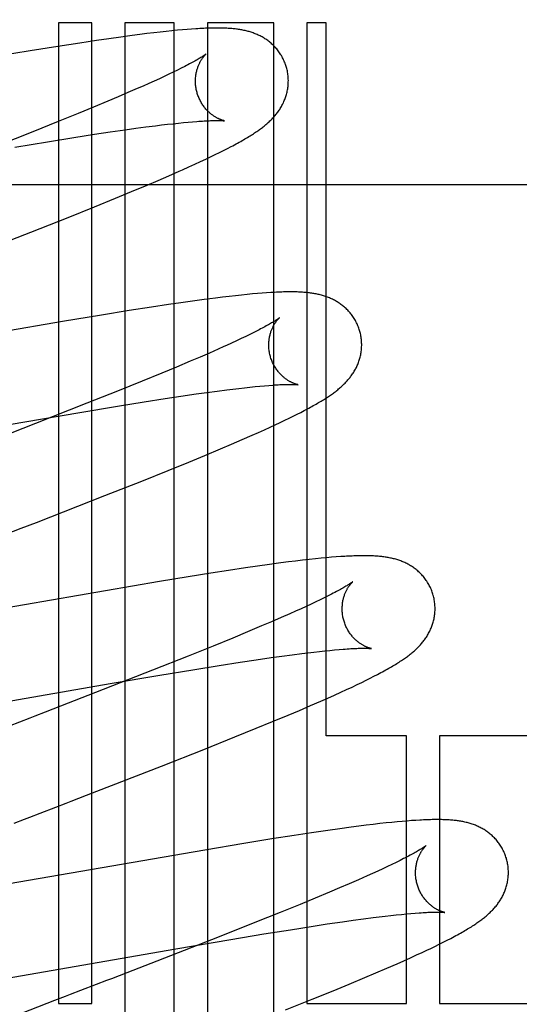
# Model space of a CAD drawing. Header units: inches. Extents: x 0 to 308, y 0 to 199.
# Tile 46 of 139: x 87.572 to 87.68, y 102.439 to 102.651. Entities that reach past the tile are written whole.
import ezdxf

# ---------------------------------------------------------------- set-up
doc = ezdxf.new("R2010")
doc.units = ezdxf.units.IN
doc.header["$LTSCALE"] = 16.920913
doc.header["$MEASUREMENT"] = 0
doc.linetypes.add('HIDDEN', pattern=[0.2, 0.1, -0.1])
doc.layers.add('DEFAULT_2', color=8, linetype='HIDDEN')

msp = doc.modelspace()

# ---------------------------------------------------------------- linework, layer by layer
at = {"layer": 'DEFAULT_2', "color": 8, "linetype": 'HIDDEN'}
for p, q in [((87.58087, 102.65062), (87.58087, 102.43957)), ((87.58801, 102.65062), (87.58087, 102.65062)), ((87.58801, 102.43957), (87.58801, 102.65062)), ((87.59515, 102.65062), (87.59515, 102.34482)), ((87.60575, 102.65062), (87.59515, 102.65062)), ((87.60575, 102.29138), (87.60575, 102.65062)), ((87.61289, 102.65062), (87.61289, 102.28175)), ((87.62718, 102.65062), (87.61289, 102.65062)), ((87.62718, 102.2665), (87.62718, 102.65062)), ((87.63432, 102.65062), (87.63432, 102.43957)), ((87.63847, 102.65062), (87.63432, 102.65062)), ((87.63847, 102.49717), (87.63847, 102.65062)), ((87.59424, 102.64758), (87.5917, 102.64722)), ((87.59672, 102.64791), (87.59424, 102.64758)), ((87.59833, 102.64812), (87.59672, 102.64791)), ((87.59988, 102.64832), (87.59833, 102.64812)), ((87.60136, 102.64849), (87.59988, 102.64832)), ((87.60275, 102.64865), (87.60136, 102.64849)), ((87.60405, 102.6488), (87.60275, 102.64865)), ((87.60528, 102.64892), (87.60405, 102.6488)), ((87.60644, 102.64904), (87.60528, 102.64892)), ((87.60753, 102.64913), (87.60644, 102.64904)), ((87.60855, 102.64922), (87.60753, 102.64913)), ((87.60951, 102.64929), (87.60855, 102.64922)), ((87.58068, 102.64555), (87.57473, 102.64459)), ((87.58542, 102.64629), (87.58068, 102.64555)), ((87.58906, 102.64684), (87.58542, 102.64629)), ((87.5917, 102.64722), (87.58906, 102.64684)), ((87.57473, 102.64459), (87.56746, 102.64339)), ((87.60802, 102.64125), (87.60726, 102.64086)), ((87.60362, 102.6391), (87.60256, 102.63861)), ((87.60461, 102.63957), (87.60362, 102.6391)), ((87.60555, 102.64002), (87.60461, 102.63957)), ((87.60644, 102.64045), (87.60555, 102.64002)), ((87.60726, 102.64086), (87.60644, 102.64045)), ((87.59907, 102.63703), (87.5978, 102.63647)), ((87.60029, 102.63758), (87.59907, 102.63703)), ((87.60145, 102.6381), (87.60029, 102.63758)), ((87.60256, 102.63861), (87.60145, 102.6381)), ((87.5937, 102.6347), (87.59149, 102.63377)), ((87.5958, 102.63561), (87.5937, 102.6347)), ((87.5978, 102.63647), (87.5958, 102.63561)), ((87.59149, 102.63377), (87.58838, 102.63247)), ((87.5851, 102.63112), (87.58079, 102.62937)), ((87.58838, 102.63247), (87.5851, 102.63112)), ((87.58079, 102.62937), (87.57531, 102.62717)), ((87.59968, 102.62823), (87.60175, 102.62849)), ((87.60175, 102.62849), (87.60306, 102.62865)), ((87.60306, 102.62865), (87.60431, 102.6288)), ((87.60431, 102.6288), (87.60551, 102.62893)), ((87.60551, 102.62893), (87.60665, 102.62905)), ((87.60665, 102.62905), (87.60773, 102.62916)), ((87.60773, 102.62916), (87.60876, 102.62926)), ((87.60876, 102.62926), (87.60972, 102.62934)), ((87.57531, 102.62717), (87.56755, 102.6241)), ((87.58415, 102.62595), (87.58862, 102.62664)), ((87.58862, 102.62664), (87.59201, 102.62715)), ((87.59201, 102.62715), (87.59522, 102.62762)), ((87.59522, 102.62762), (87.59751, 102.62793)), ((87.59751, 102.62793), (87.59968, 102.62823)), ((87.57144, 102.62388), (87.57846, 102.62504)), ((87.57846, 102.62504), (87.58415, 102.62595)), ((87.6136, 102.6218), (87.61459, 102.62228)), ((87.61459, 102.62228), (87.61552, 102.62274)), ((87.61552, 102.62274), (87.61639, 102.62317)), ((87.61639, 102.62317), (87.61721, 102.62359)), ((87.61721, 102.62359), (87.61799, 102.62399)), ((87.60893, 102.61964), (87.61021, 102.62022)), ((87.61021, 102.62022), (87.61141, 102.62077)), ((87.61141, 102.62077), (87.61254, 102.6213)), ((87.61254, 102.6213), (87.6136, 102.6218)), ((87.60462, 102.61773), (87.60685, 102.61871)), ((87.41667, 102.61582), (87.91667, 102.61582)), ((87.59658, 102.61432), (87.59991, 102.61572)), ((87.59991, 102.61572), (87.6023, 102.61673)), ((87.6023, 102.61673), (87.60462, 102.61773)), ((87.59311, 102.61289), (87.59658, 102.61432)), ((87.58859, 102.61105), (87.59311, 102.61289)), ((87.5829, 102.60877), (87.58859, 102.61105)), ((87.57493, 102.60561), (87.5829, 102.60877)), ((87.56012, 102.59984), (87.57493, 102.60561)), ((87.62368, 102.59237), (87.62261, 102.59228)), ((87.62468, 102.59246), (87.62368, 102.59237)), ((87.62563, 102.59253), (87.62468, 102.59246)), ((87.60715, 102.59038), (87.6045, 102.58999)), ((87.60973, 102.59074), (87.60715, 102.59038)), ((87.61224, 102.59108), (87.60973, 102.59074)), ((87.61464, 102.5914), (87.61224, 102.59108)), ((87.61617, 102.59158), (87.61464, 102.5914)), ((87.61761, 102.59176), (87.61617, 102.59158)), ((87.61898, 102.59191), (87.61761, 102.59176)), ((87.62026, 102.59205), (87.61898, 102.59191)), ((87.62148, 102.59217), (87.62026, 102.59205)), ((87.62261, 102.59228), (87.62148, 102.59217)), ((87.59607, 102.5887), (87.59008, 102.58773)), ((87.60084, 102.58944), (87.59607, 102.5887)), ((87.6045, 102.58999), (87.60084, 102.58944)), ((87.5817, 102.58634), (87.56842, 102.58406)), ((87.59008, 102.58773), (87.5817, 102.58634)), ((87.62287, 102.58398), (87.62204, 102.58357)), ((87.62365, 102.58437), (87.62287, 102.58398)), ((87.61919, 102.58221), (87.61812, 102.58171)), ((87.6202, 102.58268), (87.61919, 102.58221)), ((87.62115, 102.58313), (87.6202, 102.58268)), ((87.62204, 102.58357), (87.62115, 102.58313)), ((87.61523, 102.58041), (87.61333, 102.57957)), ((87.61643, 102.58094), (87.61523, 102.58041)), ((87.60921, 102.57779), (87.60623, 102.57653)), ((87.61132, 102.5787), (87.60921, 102.57779)), ((87.61333, 102.57957), (87.61132, 102.5787)), ((87.60623, 102.57653), (87.60307, 102.57522)), ((87.59889, 102.57351), (87.59356, 102.57136)), ((87.60307, 102.57522), (87.59889, 102.57351)), ((87.59356, 102.57136), (87.58696, 102.56874)), ((87.61278, 102.57107), (87.61499, 102.57137)), ((87.61499, 102.57137), (87.61707, 102.57164)), ((87.61707, 102.57164), (87.6184, 102.57181)), ((87.6184, 102.57181), (87.61967, 102.57196)), ((87.61967, 102.57196), (87.62089, 102.5721)), ((87.62089, 102.5721), (87.62206, 102.57222)), ((87.62206, 102.57222), (87.62316, 102.57234)), ((87.62316, 102.57234), (87.6242, 102.57244)), ((87.6242, 102.57244), (87.62519, 102.57253)), ((87.62519, 102.57253), (87.62611, 102.5726)), ((87.59357, 102.56813), (87.59929, 102.56906)), ((87.59929, 102.56906), (87.6038, 102.56976)), ((87.6038, 102.56976), (87.60722, 102.57028)), ((87.60722, 102.57028), (87.61047, 102.57075)), ((87.61047, 102.57075), (87.61278, 102.57107)), ((87.58696, 102.56874), (87.57589, 102.56439)), ((87.58547, 102.56679), (87.59357, 102.56813)), ((87.63298, 102.56679), (87.63372, 102.56717)), ((87.63372, 102.56717), (87.63442, 102.56754)), ((87.5736, 102.56476), (87.58547, 102.56679)), ((87.62857, 102.56462), (87.62956, 102.56509)), ((87.62956, 102.56509), (87.63049, 102.56554)), ((87.63049, 102.56554), (87.63137, 102.56598)), ((87.63137, 102.56598), (87.6322, 102.56639)), ((87.6322, 102.56639), (87.63298, 102.56679)), ((87.53522, 102.55806), (87.5736, 102.56476)), ((87.57589, 102.56439), (87.56415, 102.55983)), ((87.62392, 102.56249), (87.62519, 102.56306)), ((87.62519, 102.56306), (87.62639, 102.56361)), ((87.62639, 102.56361), (87.62752, 102.56413)), ((87.62752, 102.56413), (87.62857, 102.56462)), ((87.6181, 102.55995), (87.62041, 102.56094)), ((87.62041, 102.56094), (87.62257, 102.56189)), ((87.62257, 102.56189), (87.62392, 102.56249)), ((87.61238, 102.55754), (87.6157, 102.55892)), ((87.6157, 102.55892), (87.6181, 102.55995)), ((87.60893, 102.55611), (87.61238, 102.55754)), ((87.59877, 102.55201), (87.60443, 102.55428)), ((87.60443, 102.55428), (87.60893, 102.55611)), ((87.59083, 102.54887), (87.59877, 102.55201)), ((87.5761, 102.54312), (87.59083, 102.54887)), ((87.56954, 102.54058), (87.57283, 102.54185)), ((87.57283, 102.54185), (87.5761, 102.54312)), ((87.63481, 102.53512), (87.6334, 102.53496)), ((87.63614, 102.53527), (87.63481, 102.53512)), ((87.63739, 102.53539), (87.63614, 102.53527)), ((87.63856, 102.5355), (87.63739, 102.53539)), ((87.63965, 102.5356), (87.63856, 102.5355)), ((87.64065, 102.53568), (87.63965, 102.5356)), ((87.64159, 102.53575), (87.64065, 102.53568)), ((87.62107, 102.53332), (87.61743, 102.53277)), ((87.62369, 102.5337), (87.62107, 102.53332)), ((87.62625, 102.53405), (87.62369, 102.5337)), ((87.62873, 102.53439), (87.62625, 102.53405)), ((87.63035, 102.53459), (87.62873, 102.53439)), ((87.6319, 102.53479), (87.63035, 102.53459)), ((87.6334, 102.53496), (87.6319, 102.53479)), ((87.60875, 102.53141), (87.60261, 102.5304)), ((87.61365, 102.53219), (87.60875, 102.53141)), ((87.61743, 102.53277), (87.61365, 102.53219)), ((87.60261, 102.5304), (87.53587, 102.51887)), ((87.63805, 102.52688), (87.63717, 102.52645)), ((87.63887, 102.52729), (87.63805, 102.52688)), ((87.63963, 102.52768), (87.63887, 102.52729)), ((87.63306, 102.52453), (87.6319, 102.52401)), ((87.63417, 102.52504), (87.63306, 102.52453)), ((87.63523, 102.52553), (87.63417, 102.52504)), ((87.63622, 102.526), (87.63523, 102.52553)), ((87.63717, 102.52645), (87.63622, 102.526)), ((87.62875, 102.52262), (87.62672, 102.52174)), ((87.63068, 102.52346), (87.62875, 102.52262)), ((87.6319, 102.52401), (87.63068, 102.52346)), ((87.62457, 102.52082), (87.62155, 102.51955)), ((87.62672, 102.52174), (87.62457, 102.52082)), ((87.61836, 102.51822), (87.61413, 102.5165)), ((87.62155, 102.51955), (87.61836, 102.51822)), ((87.61413, 102.5165), (87.60875, 102.51433)), ((87.60875, 102.51433), (87.6011, 102.51129)), ((87.62339, 102.51354), (87.62663, 102.51401)), ((87.62663, 102.51401), (87.62893, 102.51433)), ((87.62893, 102.51433), (87.63113, 102.51463)), ((87.63113, 102.51463), (87.6332, 102.51489)), ((87.6332, 102.51489), (87.63452, 102.51505)), ((87.63452, 102.51505), (87.63579, 102.5152)), ((87.63579, 102.5152), (87.637, 102.51534)), ((87.637, 102.51534), (87.63815, 102.51546)), ((87.63815, 102.51546), (87.63924, 102.51557)), ((87.63924, 102.51557), (87.64027, 102.51567)), ((87.64027, 102.51567), (87.64124, 102.51576)), ((87.60974, 102.51141), (87.61547, 102.51233)), ((87.61547, 102.51233), (87.61997, 102.51303)), ((87.61997, 102.51303), (87.62339, 102.51354)), ((87.6011, 102.51129), (87.5888, 102.50648)), ((87.59195, 102.50841), (87.60267, 102.51024)), ((87.60267, 102.51024), (87.60974, 102.51141)), ((87.64793, 102.50957), (87.64875, 102.50999)), ((87.64875, 102.50999), (87.64953, 102.51039)), ((87.53579, 102.49867), (87.59195, 102.50841)), ((87.64288, 102.50714), (87.64404, 102.50768)), ((87.64404, 102.50768), (87.64512, 102.50819)), ((87.64512, 102.50819), (87.64612, 102.50867)), ((87.64612, 102.50867), (87.64705, 102.50913)), ((87.64705, 102.50913), (87.64793, 102.50957)), ((87.5888, 102.50648), (87.58128, 102.50356)), ((87.63881, 102.50529), (87.64025, 102.50594)), ((87.64025, 102.50594), (87.64162, 102.50656)), ((87.64162, 102.50656), (87.64288, 102.50714)), ((87.58128, 102.50356), (87.57799, 102.50229)), ((87.63273, 102.50266), (87.63508, 102.50367)), ((87.63508, 102.50367), (87.63734, 102.50465)), ((87.63734, 102.50465), (87.63881, 102.50529)), ((87.62692, 102.50023), (87.6303, 102.50163)), ((87.6303, 102.50163), (87.63273, 102.50266)), ((87.62341, 102.49879), (87.62692, 102.50023)), ((87.61884, 102.49693), (87.62341, 102.49879)), ((87.65575, 102.49717), (87.63847, 102.49717)), ((87.65575, 102.43957), (87.65575, 102.49717)), ((87.66289, 102.49717), (87.66289, 102.43957)), ((87.691, 102.49717), (87.66289, 102.49717)), ((87.61212, 102.49425), (87.61884, 102.49693)), ((87.603, 102.49065), (87.61212, 102.49425)), ((87.58691, 102.4844), (87.603, 102.49065)), ((87.58026, 102.48183), (87.58249, 102.48269)), ((87.57468, 102.47967), (87.57692, 102.48053)), ((87.57692, 102.48053), (87.58026, 102.48183)), ((87.64707, 102.47792), (87.64548, 102.47772)), ((87.6486, 102.4781), (87.64707, 102.47792)), ((87.65003, 102.47827), (87.6486, 102.4781)), ((87.65137, 102.47842), (87.65003, 102.47827)), ((87.65262, 102.47855), (87.65137, 102.47842)), ((87.65378, 102.47866), (87.65262, 102.47855)), ((87.65486, 102.47876), (87.65378, 102.47866)), ((87.65588, 102.47884), (87.65486, 102.47876)), ((87.65684, 102.47892), (87.65588, 102.47884)), ((87.65774, 102.47898), (87.65684, 102.47892)), ((87.63528, 102.47629), (87.63159, 102.47573)), ((87.63883, 102.47681), (87.63528, 102.47629)), ((87.64139, 102.47717), (87.63883, 102.47681)), ((87.64387, 102.47751), (87.64139, 102.47717)), ((87.64548, 102.47772), (87.64387, 102.47751)), ((87.62078, 102.474), (87.61236, 102.4726)), ((87.6268, 102.47498), (87.62078, 102.474)), ((87.63159, 102.47573), (87.6268, 102.47498)), ((87.61236, 102.4726), (87.54878, 102.46159)), ((87.65263, 102.4695), (87.65167, 102.46905)), ((87.65353, 102.46994), (87.65263, 102.4695)), ((87.65437, 102.47036), (87.65353, 102.46994)), ((87.65515, 102.47075), (87.65437, 102.47036)), ((87.64847, 102.46757), (87.64729, 102.46704)), ((87.64959, 102.46808), (87.64847, 102.46757)), ((87.65066, 102.46857), (87.64959, 102.46808)), ((87.65167, 102.46905), (87.65066, 102.46857)), ((87.64345, 102.46535), (87.64136, 102.46445)), ((87.64543, 102.46621), (87.64345, 102.46535)), ((87.64729, 102.46704), (87.64543, 102.46621)), ((87.63917, 102.46352), (87.63609, 102.46224)), ((87.64136, 102.46445), (87.63917, 102.46352)), ((87.63609, 102.46224), (87.63284, 102.4609)), ((87.62856, 102.45915), (87.62312, 102.45697)), ((87.63284, 102.4609), (87.62856, 102.45915)), ((87.65468, 102.45875), (87.65573, 102.45885)), ((87.65573, 102.45885), (87.65672, 102.45894)), ((87.65672, 102.45894), (87.65765, 102.45902)), ((87.62312, 102.45697), (87.61541, 102.45392)), ((87.6387, 102.45668), (87.64196, 102.45715)), ((87.64196, 102.45715), (87.64427, 102.45748)), ((87.64427, 102.45748), (87.64648, 102.45778)), ((87.64648, 102.45778), (87.64858, 102.45805)), ((87.64858, 102.45805), (87.64991, 102.45821)), ((87.64991, 102.45821), (87.65119, 102.45837)), ((87.65119, 102.45837), (87.65241, 102.45851)), ((87.65241, 102.45851), (87.65357, 102.45863)), ((87.65357, 102.45863), (87.65468, 102.45875)), ((87.62502, 102.45453), (87.63076, 102.45545)), ((87.63076, 102.45545), (87.63527, 102.45616)), ((87.63527, 102.45616), (87.6387, 102.45668)), ((87.61541, 102.45392), (87.602, 102.44868)), ((87.60613, 102.45134), (87.61795, 102.45336)), ((87.61795, 102.45336), (87.62502, 102.45453)), ((87.66278, 102.45231), (87.66367, 102.45275)), ((87.66367, 102.45275), (87.6645, 102.45318)), ((87.6645, 102.45318), (87.66529, 102.45358)), ((87.55123, 102.44182), (87.60613, 102.45134)), ((87.65794, 102.45001), (87.65916, 102.45057)), ((87.65916, 102.45057), (87.66029, 102.4511)), ((87.66184, 102.45185), (87.66278, 102.45231)), ((87.602, 102.44868), (87.59553, 102.44618)), ((87.65375, 102.44813), (87.65521, 102.44878)), ((87.65521, 102.44878), (87.65662, 102.44941)), ((87.65662, 102.44941), (87.65794, 102.45001)), ((87.64678, 102.44513), (87.64919, 102.44615)), ((87.64919, 102.44615), (87.65151, 102.44715)), ((87.65151, 102.44715), (87.65375, 102.44813)), ((87.59115, 102.44448), (87.58894, 102.44363)), ((87.64344, 102.44374), (87.64678, 102.44513)), ((87.58561, 102.44234), (87.58338, 102.44148)), ((87.58894, 102.44363), (87.58561, 102.44234)), ((87.63542, 102.44046), (87.63996, 102.4423)), ((87.63996, 102.4423), (87.64344, 102.44374)), ((87.58002, 102.44018), (87.56434, 102.43409)), ((87.62972, 102.43818), (87.63542, 102.44046)), ((87.58087, 102.43957), (87.58801, 102.43957)), ((87.63432, 102.43957), (87.65575, 102.43957)), ((87.66289, 102.43957), (87.691, 102.43957))]:
    msp.add_line(p, q, dxfattribs=at)
for points in [[(87.62994, 102.64099), (87.62988, 102.64121), (87.6298, 102.64145), (87.62971, 102.6417), (87.62963, 102.64194), (87.62953, 102.64218), (87.62943, 102.64242), (87.62932, 102.64266), (87.62921, 102.64289), (87.62909, 102.64312), (87.62897, 102.64334), (87.62884, 102.64357), (87.62871, 102.64378), (87.62857, 102.644), (87.62843, 102.64421), (87.62828, 102.64442), (87.62813, 102.64462), (87.62798, 102.64482), (87.62782, 102.64501), (87.62766, 102.6452), (87.62749, 102.64538), (87.62732, 102.64556), (87.62715, 102.64573), (87.62698, 102.6459), (87.6268, 102.64607), (87.62662, 102.64623), (87.62644, 102.64638), (87.62625, 102.64653), (87.62607, 102.64668), (87.62588, 102.64682), (87.62568, 102.64696), (87.62549, 102.64709), (87.62529, 102.64722), (87.62509, 102.64735), (87.62489, 102.64747), (87.62469, 102.64759), (87.62448, 102.6477), (87.62427, 102.64781), (87.62406, 102.64791), (87.62386, 102.64801), (87.62365, 102.64811), (87.62343, 102.6482), (87.62322, 102.64829), (87.623, 102.64837), (87.62279, 102.64845), (87.62257, 102.64853), (87.62235, 102.6486), (87.62212, 102.64867), (87.6219, 102.64874), (87.62167, 102.6488), (87.62145, 102.64886), (87.62122, 102.64892), (87.621, 102.64897), (87.62077, 102.64902), (87.62054, 102.64907), (87.62031, 102.64911), (87.62008, 102.64916), (87.61985, 102.64919), (87.61962, 102.64923), (87.61938, 102.64926), (87.61914, 102.64929), (87.6189, 102.64932), (87.61866, 102.64935), (87.61842, 102.64938), (87.61817, 102.6494), (87.61791, 102.64942), (87.61765, 102.64944), (87.61739, 102.64945), (87.61712, 102.64947), (87.61684, 102.64948), (87.61655, 102.64949), (87.61626, 102.6495), (87.61596, 102.64951), (87.61565, 102.64952), (87.61533, 102.64952), (87.61501, 102.64952), (87.61468, 102.64952), (87.61434, 102.64952), (87.61399, 102.64951), (87.61363, 102.6495), (87.61327, 102.64949), (87.61289, 102.64948), (87.61251, 102.64947), (87.61211, 102.64945), (87.61171, 102.64943), (87.61129, 102.64941), (87.61086, 102.64938), (87.61043, 102.64936), (87.60951, 102.64929)], [(87.61262, 102.64393), (87.61261, 102.64393), (87.6126, 102.64391), (87.61257, 102.6439), (87.61254, 102.64387), (87.6125, 102.64384), (87.61245, 102.64381), (87.61239, 102.64376), (87.61232, 102.64371), (87.61224, 102.64365), (87.61214, 102.64359), (87.61204, 102.64352), (87.61192, 102.64344), (87.61178, 102.64335), (87.61163, 102.64326), (87.61147, 102.64316), (87.6113, 102.64305), (87.61111, 102.64294), (87.6109, 102.64282), (87.61069, 102.64269), (87.61045, 102.64256), (87.6102, 102.64241), (87.60994, 102.64227), (87.60966, 102.64211), (87.60936, 102.64195), (87.60905, 102.64179), (87.60872, 102.64161), (87.60838, 102.64143), (87.60802, 102.64125)], [(87.61067, 102.63564), (87.61062, 102.63584), (87.61056, 102.63607), (87.61051, 102.6363), (87.61047, 102.63654), (87.61043, 102.63677), (87.6104, 102.63701), (87.61037, 102.63724), (87.61035, 102.63747), (87.61034, 102.6377), (87.61033, 102.63793), (87.61033, 102.63816), (87.61034, 102.63839), (87.61035, 102.63861), (87.61036, 102.63883), (87.61038, 102.63905), (87.61041, 102.63926), (87.61044, 102.63947), (87.61047, 102.63967), (87.61051, 102.63987), (87.61055, 102.64007), (87.6106, 102.64026), (87.61065, 102.64045), (87.6107, 102.64063), (87.61075, 102.6408), (87.61081, 102.64097), (87.61086, 102.64113), (87.61092, 102.64129), (87.61098, 102.64145), (87.61105, 102.6416), (87.61111, 102.64174), (87.61118, 102.64188), (87.61124, 102.64202), (87.61131, 102.64215), (87.61137, 102.64227), (87.61144, 102.64239), (87.61151, 102.64251), (87.61157, 102.64262), (87.61164, 102.64272), (87.6117, 102.64282), (87.61177, 102.64292), (87.61183, 102.64301), (87.61189, 102.6431), (87.61196, 102.64319), (87.61202, 102.64327), (87.61208, 102.64334), (87.61213, 102.64342), (87.61219, 102.64348), (87.61224, 102.64355), (87.61229, 102.6436), (87.61234, 102.64366), (87.61239, 102.64371), (87.61243, 102.64375), (87.61247, 102.64379), (87.61251, 102.64383), (87.61254, 102.64386), (87.61256, 102.64388), (87.61259, 102.6439), (87.6126, 102.64392), (87.61261, 102.64393), (87.61262, 102.64393)], [(87.61799, 102.62399), (87.61836, 102.62419), (87.61872, 102.62438), (87.61907, 102.62457), (87.61941, 102.62476), (87.61975, 102.62494), (87.62007, 102.62512), (87.62038, 102.6253), (87.62068, 102.62547), (87.62098, 102.62565), (87.62127, 102.62582), (87.62155, 102.62598), (87.62182, 102.62615), (87.62208, 102.62631), (87.62234, 102.62647), (87.62259, 102.62663), (87.62283, 102.62678), (87.62306, 102.62694), (87.62329, 102.62709), (87.62352, 102.62724), (87.62373, 102.62739), (87.62395, 102.62754), (87.62415, 102.62769), (87.62435, 102.62784), (87.62455, 102.62799), (87.62475, 102.62813), (87.62494, 102.62828), (87.62512, 102.62843), (87.62531, 102.62858), (87.62549, 102.62873), (87.62567, 102.62889), (87.62585, 102.62904), (87.62602, 102.6292), (87.6262, 102.62935), (87.62637, 102.62952), (87.62653, 102.62968), (87.6267, 102.62984), (87.62686, 102.63001), (87.62702, 102.63018), (87.62718, 102.63035), (87.62734, 102.63053), (87.62749, 102.63071), (87.62764, 102.63089), (87.62779, 102.63107), (87.62793, 102.63125), (87.62807, 102.63144), (87.6282, 102.63163), (87.62833, 102.63182), (87.62846, 102.63201), (87.62859, 102.63221), (87.62871, 102.63241), (87.62883, 102.63261), (87.62894, 102.63282), (87.62906, 102.63303), (87.62916, 102.63324), (87.62927, 102.63345), (87.62936, 102.63367), (87.62946, 102.63389), (87.62955, 102.63411), (87.62963, 102.63433), (87.62971, 102.63455), (87.62979, 102.63478), (87.62986, 102.63501), (87.62993, 102.63524), (87.62999, 102.63548), (87.63005, 102.63572), (87.6301, 102.63596), (87.63015, 102.6362), (87.63019, 102.63645), (87.63023, 102.6367), (87.63026, 102.63695), (87.63029, 102.6372), (87.6303, 102.63745), (87.63032, 102.63771), (87.63032, 102.63796), (87.63033, 102.63822), (87.63032, 102.63848), (87.63031, 102.63873), (87.63029, 102.63899), (87.63027, 102.63925), (87.63024, 102.63951), (87.6302, 102.63976), (87.63016, 102.64002), (87.63011, 102.64028), (87.63006, 102.64053), (87.62999, 102.64078), (87.62994, 102.64099)], [(87.61662, 102.62954), (87.61662, 102.62954), (87.61661, 102.62954), (87.6166, 102.62954), (87.61657, 102.62955), (87.61654, 102.62955), (87.61651, 102.62956), (87.61647, 102.62957), (87.61642, 102.62958), (87.61636, 102.6296), (87.6163, 102.62961), (87.61624, 102.62963), (87.61617, 102.62965), (87.61609, 102.62968), (87.61602, 102.6297), (87.61593, 102.62973), (87.61585, 102.62977), (87.61576, 102.6298), (87.61566, 102.62984), (87.61557, 102.62988), (87.61547, 102.62992), (87.61536, 102.62997), (87.61526, 102.63002), (87.61515, 102.63007), (87.61504, 102.63013), (87.61493, 102.63019), (87.61481, 102.63025), (87.61469, 102.63032), (87.61457, 102.63039), (87.61445, 102.63047), (87.61432, 102.63055), (87.61419, 102.63064), (87.61406, 102.63073), (87.61393, 102.63083), (87.6138, 102.63093), (87.61367, 102.63103), (87.61353, 102.63114), (87.6134, 102.63126), (87.61326, 102.63138), (87.61313, 102.63151), (87.61299, 102.63164), (87.61285, 102.63178), (87.61272, 102.63193), (87.61258, 102.63208), (87.61245, 102.63224), (87.61231, 102.6324), (87.61218, 102.63257), (87.61205, 102.63275), (87.61193, 102.63293), (87.6118, 102.63311), (87.61168, 102.6333), (87.61157, 102.6335), (87.61146, 102.6337), (87.61135, 102.6339), (87.61124, 102.63411), (87.61114, 102.63432), (87.61105, 102.63454), (87.61096, 102.63476), (87.61088, 102.63498), (87.6108, 102.63521), (87.61073, 102.63544), (87.61067, 102.63564)], [(87.60972, 102.62934), (87.61062, 102.62942), (87.61105, 102.62945), (87.61146, 102.62947), (87.61186, 102.6295), (87.61224, 102.62952), (87.6126, 102.62954), (87.61293, 102.62956), (87.61325, 102.62957), (87.61355, 102.62958), (87.61383, 102.62959), (87.6141, 102.6296), (87.61435, 102.62961), (87.61459, 102.62961), (87.61481, 102.62961), (87.61502, 102.62961), (87.61521, 102.62961), (87.61539, 102.62961), (87.61556, 102.6296), (87.61571, 102.6296), (87.61585, 102.6296), (87.61598, 102.62959), (87.61609, 102.62958), (87.6162, 102.62958), (87.61629, 102.62957), (87.61637, 102.62957), (87.61643, 102.62956), (87.61649, 102.62955), (87.61653, 102.62955), (87.61657, 102.62954), (87.6166, 102.62954), (87.61661, 102.62954), (87.61662, 102.62954)], [(87.60685, 102.61871), (87.60757, 102.61903), (87.60893, 102.61964)], [(87.64573, 102.5842), (87.64567, 102.58442), (87.64559, 102.58466), (87.6455, 102.58491), (87.64542, 102.58515), (87.64532, 102.5854), (87.64522, 102.58563), (87.64511, 102.58587), (87.645, 102.5861), (87.64488, 102.58633), (87.64476, 102.58656), (87.64463, 102.58678), (87.64449, 102.587), (87.64436, 102.58722), (87.64421, 102.58743), (87.64407, 102.58763), (87.64392, 102.58784), (87.64376, 102.58803), (87.6436, 102.58823), (87.64344, 102.58842), (87.64327, 102.5886), (87.6431, 102.58878), (87.64293, 102.58895), (87.64276, 102.58912), (87.64258, 102.58929), (87.6424, 102.58945), (87.64221, 102.5896), (87.64203, 102.58975), (87.64184, 102.5899), (87.64165, 102.59004), (87.64146, 102.59018), (87.64126, 102.59031), (87.64107, 102.59044), (87.64086, 102.59057), (87.64066, 102.59069), (87.64046, 102.59081), (87.64025, 102.59092), (87.64004, 102.59103), (87.63983, 102.59113), (87.63962, 102.59123), (87.63941, 102.59133), (87.6392, 102.59142), (87.63899, 102.59151), (87.63877, 102.59159), (87.63855, 102.59167), (87.63833, 102.59175), (87.63811, 102.59182), (87.63789, 102.59189), (87.63766, 102.59196), (87.63743, 102.59202), (87.63721, 102.59208), (87.63698, 102.59214), (87.63675, 102.59219), (87.63652, 102.59224), (87.63629, 102.59229), (87.63606, 102.59233), (87.63583, 102.59237), (87.63559, 102.59241), (87.63536, 102.59245), (87.63512, 102.59248), (87.63488, 102.59251), (87.63464, 102.59254), (87.63439, 102.59257), (87.63414, 102.59259), (87.63389, 102.59261), (87.63363, 102.59263), (87.63337, 102.59265), (87.6331, 102.59267), (87.63283, 102.59268), (87.63254, 102.5927), (87.63226, 102.59271), (87.63196, 102.59271), (87.63166, 102.59272), (87.63135, 102.59273), (87.63103, 102.59273), (87.6307, 102.59273), (87.63037, 102.59273), (87.63003, 102.59272), (87.62968, 102.59272), (87.62932, 102.59271), (87.62895, 102.5927), (87.62857, 102.59269), (87.62818, 102.59267), (87.62778, 102.59265), (87.62738, 102.59263), (87.62696, 102.59261), (87.62653, 102.59258), (87.62563, 102.59253)], [(87.62841, 102.58714), (87.6284, 102.58714), (87.62839, 102.58713), (87.62837, 102.58711), (87.62834, 102.58709), (87.62831, 102.58706), (87.62826, 102.58703), (87.62821, 102.58699), (87.62814, 102.58694), (87.62807, 102.58689), (87.62799, 102.58683), (87.62789, 102.58677), (87.62779, 102.5867), (87.62767, 102.58662), (87.62754, 102.58654), (87.6274, 102.58645), (87.62725, 102.58636), (87.62709, 102.58626), (87.62691, 102.58615), (87.62672, 102.58604), (87.62652, 102.58592), (87.6263, 102.5858), (87.62608, 102.58567), (87.62583, 102.58553), (87.62558, 102.58539), (87.6253, 102.58524), (87.62501, 102.58508), (87.6247, 102.58492), (87.62436, 102.58474), (87.62402, 102.58456), (87.62365, 102.58437)], [(87.62646, 102.57885), (87.62641, 102.57904), (87.62635, 102.57928), (87.6263, 102.57951), (87.62626, 102.57974), (87.62622, 102.57998), (87.62619, 102.58021), (87.62616, 102.58045), (87.62615, 102.58068), (87.62613, 102.58091), (87.62613, 102.58114), (87.62612, 102.58137), (87.62613, 102.58159), (87.62614, 102.58181), (87.62615, 102.58203), (87.62617, 102.58225), (87.6262, 102.58246), (87.62623, 102.58267), (87.62626, 102.58287), (87.6263, 102.58307), (87.62634, 102.58327), (87.62639, 102.58346), (87.62643, 102.58365), (87.62649, 102.58383), (87.62654, 102.584), (87.62659, 102.58417), (87.62665, 102.58433), (87.62671, 102.58449), (87.62677, 102.58465), (87.62683, 102.5848), (87.6269, 102.58494), (87.62696, 102.58508), (87.62703, 102.58522), (87.62709, 102.58535), (87.62716, 102.58547), (87.62722, 102.58559), (87.62729, 102.58571), (87.62736, 102.58582), (87.62742, 102.58592), (87.62749, 102.58602), (87.62755, 102.58612), (87.62762, 102.58621), (87.62768, 102.5863), (87.62774, 102.58639), (87.6278, 102.58647), (87.62786, 102.58655), (87.62792, 102.58662), (87.62797, 102.58668), (87.62803, 102.58675), (87.62808, 102.58681), (87.62813, 102.58686), (87.62817, 102.58691), (87.62822, 102.58696), (87.62826, 102.587), (87.62829, 102.58703), (87.62832, 102.58706), (87.62835, 102.58709), (87.62837, 102.58711), (87.62839, 102.58713), (87.6284, 102.58714), (87.62841, 102.58714)], [(87.63442, 102.56754), (87.63476, 102.56772), (87.63508, 102.5679), (87.6354, 102.56807), (87.6357, 102.56825), (87.636, 102.56841), (87.63629, 102.56858), (87.63657, 102.56874), (87.63684, 102.5689), (87.63711, 102.56905), (87.63736, 102.56921), (87.63761, 102.56936), (87.63786, 102.56951), (87.6381, 102.56966), (87.63833, 102.56981), (87.63856, 102.56995), (87.63878, 102.5701), (87.63899, 102.57024), (87.63921, 102.57038), (87.63942, 102.57053), (87.63962, 102.57067), (87.63982, 102.57081), (87.64002, 102.57095), (87.64021, 102.5711), (87.6404, 102.57124), (87.64059, 102.57138), (87.64078, 102.57153), (87.64096, 102.57168), (87.64114, 102.57183), (87.64132, 102.57198), (87.6415, 102.57213), (87.64168, 102.57228), (87.64185, 102.57244), (87.64202, 102.5726), (87.64219, 102.57276), (87.64236, 102.57292), (87.64253, 102.57309), (87.64269, 102.57326), (87.64285, 102.57343), (87.64301, 102.5736), (87.64316, 102.57377), (87.64331, 102.57395), (87.64346, 102.57413), (87.6436, 102.57431), (87.64374, 102.5745), (87.64388, 102.57468), (87.64402, 102.57487), (87.64415, 102.57506), (87.64427, 102.57525), (87.6444, 102.57545), (87.64452, 102.57565), (87.64464, 102.57585), (87.64475, 102.57606), (87.64486, 102.57627), (87.64497, 102.57648), (87.64507, 102.57669), (87.64517, 102.5769), (87.64526, 102.57712), (87.64535, 102.57734), (87.64543, 102.57756), (87.64551, 102.57779), (87.64559, 102.57801), (87.64566, 102.57824), (87.64573, 102.57848), (87.64579, 102.57871), (87.64585, 102.57895), (87.6459, 102.57919), (87.64595, 102.57943), (87.64599, 102.57968), (87.64602, 102.57992), (87.64605, 102.58017), (87.64608, 102.58042), (87.6461, 102.58068), (87.64611, 102.58093), (87.64612, 102.58118), (87.64612, 102.58144), (87.64611, 102.5817), (87.6461, 102.58195), (87.64608, 102.58221), (87.64606, 102.58247), (87.64603, 102.58272), (87.64599, 102.58298), (87.64595, 102.58323), (87.6459, 102.58349), (87.64585, 102.58374), (87.64578, 102.58399), (87.64573, 102.5842)], [(87.61812, 102.58171), (87.617, 102.5812), (87.61643, 102.58094)], [(87.63241, 102.57275), (87.6324, 102.57275), (87.63239, 102.57275), (87.63237, 102.57276), (87.63234, 102.57276), (87.6323, 102.57277), (87.63226, 102.57278), (87.63221, 102.57279), (87.63215, 102.57281), (87.6321, 102.57282), (87.63203, 102.57284), (87.63196, 102.57286), (87.63189, 102.57289), (87.63181, 102.57291), (87.63173, 102.57294), (87.63164, 102.57297), (87.63155, 102.57301), (87.63145, 102.57305), (87.63136, 102.57309), (87.63126, 102.57313), (87.63116, 102.57318), (87.63105, 102.57323), (87.63094, 102.57328), (87.63083, 102.57334), (87.63072, 102.5734), (87.6306, 102.57346), (87.63048, 102.57353), (87.63036, 102.5736), (87.63024, 102.57368), (87.63011, 102.57376), (87.62999, 102.57385), (87.62986, 102.57394), (87.62973, 102.57403), (87.62959, 102.57414), (87.62946, 102.57424), (87.62933, 102.57435), (87.62919, 102.57447), (87.62906, 102.57459), (87.62892, 102.57472), (87.62878, 102.57485), (87.62865, 102.57499), (87.62851, 102.57514), (87.62837, 102.57529), (87.62824, 102.57545), (87.62811, 102.57561), (87.62797, 102.57578), (87.62785, 102.57595), (87.62772, 102.57614), (87.6276, 102.57632), (87.62748, 102.57651), (87.62736, 102.57671), (87.62725, 102.57691), (87.62714, 102.57711), (87.62703, 102.57732), (87.62694, 102.57753), (87.62684, 102.57775), (87.62675, 102.57797), (87.62667, 102.57819), (87.62659, 102.57842), (87.62652, 102.57865), (87.62646, 102.57885)], [(87.62611, 102.5726), (87.62697, 102.57266), (87.62738, 102.57269), (87.62777, 102.57272), (87.62814, 102.57274), (87.6285, 102.57276), (87.62884, 102.57277), (87.62916, 102.57279), (87.62947, 102.5728), (87.62976, 102.57281), (87.63004, 102.57281), (87.6303, 102.57282), (87.63054, 102.57282), (87.63076, 102.57282), (87.63097, 102.57282), (87.63116, 102.57282), (87.63134, 102.57281), (87.6315, 102.57281), (87.63164, 102.5728), (87.63177, 102.5728), (87.63188, 102.57279), (87.63199, 102.57279), (87.63208, 102.57278), (87.63216, 102.57277), (87.63222, 102.57277), (87.63228, 102.57276), (87.63232, 102.57276), (87.63236, 102.57275), (87.63239, 102.57275), (87.6324, 102.57275), (87.63241, 102.57275)], [(87.66152, 102.52741), (87.66146, 102.52763), (87.66138, 102.52787), (87.6613, 102.52812), (87.66121, 102.52836), (87.66111, 102.52861), (87.66101, 102.52885), (87.6609, 102.52908), (87.66079, 102.52931), (87.66067, 102.52954), (87.66055, 102.52977), (87.66042, 102.52999), (87.66028, 102.53021), (87.66014, 102.53043), (87.66, 102.53064), (87.65985, 102.53085), (87.6597, 102.53105), (87.65955, 102.53125), (87.65939, 102.53144), (87.65922, 102.53163), (87.65906, 102.53181), (87.65889, 102.53199), (87.65872, 102.53217), (87.65854, 102.53234), (87.65836, 102.5325), (87.65818, 102.53266), (87.658, 102.53282), (87.65781, 102.53297), (87.65762, 102.53312), (87.65743, 102.53326), (87.65724, 102.5334), (87.65704, 102.53353), (87.65685, 102.53366), (87.65664, 102.53379), (87.65644, 102.53391), (87.65624, 102.53402), (87.65603, 102.53414), (87.65582, 102.53424), (87.65561, 102.53435), (87.6554, 102.53445), (87.65519, 102.53454), (87.65498, 102.53463), (87.65476, 102.53472), (87.65455, 102.53481), (87.65433, 102.53489), (87.65411, 102.53496), (87.65388, 102.53504), (87.65366, 102.53511), (87.65343, 102.53517), (87.65321, 102.53524), (87.65298, 102.53529), (87.65275, 102.53535), (87.65252, 102.5354), (87.65229, 102.53545), (87.65206, 102.5355), (87.65183, 102.53554), (87.6516, 102.53558), (87.65137, 102.53562), (87.65114, 102.53566), (87.6509, 102.53569), (87.65066, 102.53572), (87.65042, 102.53575), (87.65018, 102.53577), (87.64994, 102.5358), (87.64969, 102.53582), (87.64945, 102.53584), (87.64919, 102.53586), (87.64894, 102.53587), (87.64868, 102.53589), (87.64841, 102.5359), (87.64814, 102.53591), (87.64787, 102.53592), (87.64759, 102.53593), (87.6473, 102.53593), (87.64701, 102.53594), (87.64671, 102.53594), (87.6464, 102.53594), (87.64609, 102.53594), (87.64577, 102.53593), (87.64544, 102.53593), (87.64511, 102.53592), (87.64476, 102.53591), (87.6444, 102.5359), (87.64404, 102.53588), (87.64366, 102.53586), (87.64327, 102.53585), (87.64287, 102.53583), (87.64246, 102.5358), (87.64159, 102.53575)], [(87.6442, 102.53035), (87.64419, 102.53034), (87.64418, 102.53033), (87.64415, 102.53031), (87.64412, 102.53029), (87.64408, 102.53026), (87.64403, 102.53022), (87.64397, 102.53018), (87.6439, 102.53013), (87.64382, 102.53007), (87.64373, 102.53001), (87.64362, 102.52994), (87.6435, 102.52986), (87.64337, 102.52978), (87.64323, 102.52969), (87.64307, 102.52959), (87.6429, 102.52948), (87.64271, 102.52937), (87.64251, 102.52925), (87.64229, 102.52912), (87.64205, 102.52899), (87.6418, 102.52884), (87.64154, 102.5287), (87.64126, 102.52854), (87.64097, 102.52838), (87.64066, 102.52822), (87.64033, 102.52804), (87.63999, 102.52786), (87.63963, 102.52768)], [(87.64225, 102.52205), (87.6422, 102.52225), (87.64214, 102.52249), (87.64209, 102.52272), (87.64205, 102.52296), (87.64201, 102.52319), (87.64198, 102.52343), (87.64195, 102.52366), (87.64194, 102.52389), (87.64192, 102.52413), (87.64192, 102.52436), (87.64192, 102.52458), (87.64192, 102.52481), (87.64193, 102.52503), (87.64195, 102.52525), (87.64197, 102.52547), (87.64199, 102.52568), (87.64202, 102.52589), (87.64206, 102.5261), (87.64209, 102.5263), (87.64214, 102.52649), (87.64218, 102.52669), (87.64223, 102.52687), (87.64228, 102.52705), (87.64233, 102.52723), (87.64239, 102.5274), (87.64245, 102.52756), (87.64251, 102.52772), (87.64257, 102.52787), (87.64263, 102.52802), (87.6427, 102.52817), (87.64276, 102.52831), (87.64283, 102.52844), (87.64289, 102.52857), (87.64296, 102.5287), (87.64302, 102.52882), (87.64309, 102.52893), (87.64316, 102.52904), (87.64322, 102.52915), (87.64329, 102.52925), (87.64335, 102.52935), (87.64342, 102.52944), (87.64348, 102.52953), (87.64354, 102.52961), (87.6436, 102.52969), (87.64366, 102.52977), (87.64372, 102.52984), (87.64378, 102.52991), (87.64383, 102.52997), (87.64388, 102.53003), (87.64393, 102.53008), (87.64397, 102.53013), (87.64402, 102.53017), (87.64406, 102.53021), (87.64409, 102.53025), (87.64412, 102.53028), (87.64415, 102.5303), (87.64417, 102.53032), (87.64419, 102.53034), (87.6442, 102.53035), (87.6442, 102.53035)], [(87.64953, 102.51039), (87.6499, 102.51059), (87.65027, 102.51078), (87.65062, 102.51097), (87.65096, 102.51116), (87.6513, 102.51135), (87.65163, 102.51153), (87.65194, 102.51171), (87.65225, 102.51188), (87.65255, 102.51206), (87.65284, 102.51223), (87.65312, 102.5124), (87.6534, 102.51256), (87.65367, 102.51273), (87.65393, 102.51289), (87.65418, 102.51305), (87.65442, 102.51321), (87.65466, 102.51337), (87.65489, 102.51352), (87.65512, 102.51367), (87.65533, 102.51382), (87.65555, 102.51397), (87.65575, 102.51412), (87.65596, 102.51427), (87.65615, 102.51442), (87.65635, 102.51457), (87.65654, 102.51472), (87.65673, 102.51487), (87.65691, 102.51502), (87.65709, 102.51517), (87.65727, 102.51532), (87.65745, 102.51547), (87.65762, 102.51563), (87.65779, 102.51579), (87.65796, 102.51595), (87.65813, 102.51611), (87.6583, 102.51628), (87.65846, 102.51644), (87.65862, 102.51661), (87.65878, 102.51679), (87.65893, 102.51696), (87.65909, 102.51714), (87.65923, 102.51732), (87.65938, 102.5175), (87.65952, 102.51769), (87.65966, 102.51787), (87.65979, 102.51806), (87.65992, 102.51825), (87.66005, 102.51844), (87.66018, 102.51864), (87.6603, 102.51884), (87.66042, 102.51904), (87.66053, 102.51925), (87.66064, 102.51946), (87.66075, 102.51967), (87.66085, 102.51988), (87.66095, 102.5201), (87.66105, 102.52032), (87.66113, 102.52053), (87.66122, 102.52076), (87.6613, 102.52098), (87.66138, 102.52121), (87.66145, 102.52144), (87.66151, 102.52167), (87.66158, 102.52191), (87.66163, 102.52215), (87.66169, 102.52239), (87.66173, 102.52263), (87.66178, 102.52288), (87.66181, 102.52312), (87.66184, 102.52337), (87.66187, 102.52362), (87.66189, 102.52388), (87.6619, 102.52413), (87.66191, 102.52439), (87.66191, 102.52464), (87.6619, 102.5249), (87.66189, 102.52516), (87.66187, 102.52541), (87.66185, 102.52567), (87.66182, 102.52593), (87.66178, 102.52618), (87.66174, 102.52644), (87.66169, 102.5267), (87.66164, 102.52695), (87.66158, 102.5272), (87.66152, 102.52741)], [(87.6482, 102.51596), (87.6482, 102.51596), (87.6482, 102.51596), (87.64818, 102.51596), (87.64816, 102.51596), (87.64813, 102.51597), (87.6481, 102.51598), (87.64806, 102.51599), (87.64801, 102.516), (87.64796, 102.51601), (87.6479, 102.51603), (87.64783, 102.51605), (87.64777, 102.51607), (87.64769, 102.51609), (87.64761, 102.51612), (87.64753, 102.51614), (87.64745, 102.51618), (87.64736, 102.51621), (87.64726, 102.51625), (87.64717, 102.51629), (87.64707, 102.51633), (87.64696, 102.51638), (87.64686, 102.51643), (87.64675, 102.51648), (87.64664, 102.51654), (87.64652, 102.5166), (87.64641, 102.51666), (87.64629, 102.51673), (87.64617, 102.5168), (87.64605, 102.51688), (87.64592, 102.51696), (87.64579, 102.51705), (87.64566, 102.51714), (87.64553, 102.51723), (87.6454, 102.51733), (87.64527, 102.51744), (87.64513, 102.51755), (87.645, 102.51767), (87.64486, 102.51779), (87.64472, 102.51791), (87.64459, 102.51805), (87.64445, 102.51819), (87.64431, 102.51833), (87.64417, 102.51849), (87.64404, 102.51865), (87.6439, 102.51881), (87.64377, 102.51898), (87.64364, 102.51915), (87.64352, 102.51933), (87.64339, 102.51952), (87.64327, 102.51971), (87.64315, 102.51991), (87.64304, 102.52011), (87.64293, 102.52031), (87.64283, 102.52052), (87.64273, 102.52074), (87.64263, 102.52095), (87.64254, 102.52117), (87.64246, 102.5214), (87.64238, 102.52162), (87.64231, 102.52185), (87.64225, 102.52205)], [(87.64124, 102.51576), (87.64216, 102.51583), (87.64259, 102.51586), (87.64301, 102.51589), (87.6434, 102.51592), (87.64378, 102.51594), (87.64414, 102.51596), (87.64447, 102.51597), (87.64479, 102.51599), (87.64508, 102.516), (87.64537, 102.51601), (87.64563, 102.51602), (87.64588, 102.51602), (87.64612, 102.51603), (87.64634, 102.51603), (87.64655, 102.51603), (87.64675, 102.51603), (87.64693, 102.51603), (87.6471, 102.51602), (87.64726, 102.51602), (87.6474, 102.51601), (87.64753, 102.51601), (87.64765, 102.516), (87.64775, 102.516), (87.64785, 102.51599), (87.64793, 102.51598), (87.648, 102.51598), (87.64806, 102.51597), (87.6481, 102.51597), (87.64814, 102.51596), (87.64817, 102.51596), (87.64819, 102.51596), (87.6482, 102.51596)], [(87.57799, 102.50229), (87.57579, 102.50144), (87.57468, 102.50101)], [(87.57468, 102.50101), (87.57246, 102.50015), (87.57022, 102.49929)], [(87.58249, 102.48269), (87.5836, 102.48312), (87.58691, 102.4844)], [(87.57132, 102.47837), (87.57356, 102.47924), (87.57468, 102.47967)], [(87.67731, 102.47062), (87.67725, 102.47083), (87.67717, 102.47108), (87.67709, 102.47133), (87.677, 102.47157), (87.6769, 102.47181), (87.6768, 102.47205), (87.67669, 102.47228), (87.67658, 102.47252), (87.67646, 102.47275), (87.67634, 102.47297), (87.67621, 102.4732), (87.67608, 102.47341), (87.67594, 102.47363), (87.6758, 102.47384), (87.67565, 102.47405), (87.6755, 102.47425), (87.67535, 102.47445), (87.67519, 102.47464), (87.67503, 102.47483), (87.67486, 102.47501), (87.67469, 102.47519), (87.67452, 102.47537), (87.67434, 102.47554), (87.67417, 102.4757), (87.67399, 102.47586), (87.6738, 102.47602), (87.67362, 102.47617), (87.67343, 102.47631), (87.67324, 102.47645), (87.67305, 102.47659), (87.67286, 102.47673), (87.67266, 102.47685), (87.67246, 102.47698), (87.67225, 102.4771), (87.67205, 102.47722), (87.67184, 102.47733), (87.67164, 102.47744), (87.67143, 102.47754), (87.67122, 102.47764), (87.67101, 102.47774), (87.6708, 102.47783), (87.67058, 102.47792), (87.67037, 102.478), (87.67015, 102.47808), (87.66993, 102.47816), (87.66971, 102.47823), (87.66948, 102.4783), (87.66926, 102.47837), (87.66903, 102.47843), (87.66881, 102.47849), (87.66858, 102.47855), (87.66835, 102.4786), (87.66812, 102.47865), (87.66789, 102.4787), (87.66766, 102.47874), (87.66743, 102.47879), (87.6672, 102.47882), (87.66696, 102.47886), (87.66673, 102.47889), (87.66649, 102.47893), (87.66625, 102.47895), (87.666, 102.47898), (87.66575, 102.47901), (87.6655, 102.47903), (87.66524, 102.47905), (87.66498, 102.47907), (87.66471, 102.47908), (87.66444, 102.4791), (87.66416, 102.47911), (87.66387, 102.47912), (87.66358, 102.47913), (87.66328, 102.47914), (87.66297, 102.47914), (87.66265, 102.47915), (87.66233, 102.47915), (87.662, 102.47915), (87.66166, 102.47914), (87.66131, 102.47914), (87.66095, 102.47913), (87.66058, 102.47912), (87.66021, 102.4791), (87.65982, 102.47909), (87.65943, 102.47907), (87.65902, 102.47905), (87.65861, 102.47903), (87.65774, 102.47898)], [(87.65999, 102.47356), (87.65998, 102.47355), (87.65997, 102.47354), (87.65995, 102.47353), (87.65992, 102.47351), (87.65989, 102.47348), (87.65984, 102.47345), (87.65979, 102.47341), (87.65973, 102.47336), (87.65966, 102.47331), (87.65957, 102.47326), (87.65948, 102.47319), (87.65938, 102.47313), (87.65927, 102.47305), (87.65914, 102.47297), (87.65901, 102.47288), (87.65886, 102.47279), (87.65869, 102.47269), (87.65852, 102.47259), (87.65832, 102.47247), (87.65811, 102.47235), (87.65789, 102.47222), (87.65765, 102.47208), (87.65739, 102.47194), (87.65712, 102.47179), (87.65683, 102.47163), (87.65653, 102.47147), (87.6562, 102.4713), (87.65587, 102.47112), (87.65551, 102.47094), (87.65515, 102.47075)], [(87.65804, 102.46526), (87.65799, 102.46546), (87.65793, 102.46569), (87.65788, 102.46593), (87.65784, 102.46616), (87.6578, 102.4664), (87.65777, 102.46663), (87.65775, 102.46686), (87.65773, 102.4671), (87.65771, 102.46733), (87.65771, 102.46755), (87.65771, 102.46778), (87.65771, 102.46801), (87.65772, 102.46823), (87.65774, 102.46845), (87.65776, 102.46866), (87.65778, 102.46888), (87.65781, 102.46909), (87.65784, 102.46929), (87.65788, 102.46949), (87.65792, 102.46969), (87.65797, 102.46988), (87.65802, 102.47006), (87.65807, 102.47024), (87.65812, 102.47042), (87.65817, 102.47059), (87.65823, 102.47075), (87.65829, 102.47091), (87.65835, 102.47106), (87.65841, 102.47121), (87.65848, 102.47136), (87.65854, 102.4715), (87.65861, 102.47163), (87.65867, 102.47176), (87.65874, 102.47189), (87.65881, 102.47201), (87.65887, 102.47212), (87.65894, 102.47223), (87.659, 102.47234), (87.65907, 102.47244), (87.65913, 102.47254), (87.6592, 102.47263), (87.65926, 102.47272), (87.65932, 102.4728), (87.65938, 102.47288), (87.65944, 102.47296), (87.6595, 102.47303), (87.65956, 102.4731), (87.65961, 102.47316), (87.65966, 102.47322), (87.65971, 102.47328), (87.65976, 102.47333), (87.6598, 102.47337), (87.65984, 102.47341), (87.65987, 102.47345), (87.6599, 102.47348), (87.65993, 102.47351), (87.65995, 102.47353), (87.65997, 102.47354), (87.65998, 102.47355), (87.65999, 102.47356)], [(87.66529, 102.45358), (87.66566, 102.45378), (87.66603, 102.45398), (87.66639, 102.45417), (87.66673, 102.45436), (87.66707, 102.45454), (87.6674, 102.45473), (87.66772, 102.45491), (87.66803, 102.45509), (87.66833, 102.45526), (87.66862, 102.45543), (87.66891, 102.4556), (87.66919, 102.45577), (87.66945, 102.45594), (87.66972, 102.4561), (87.66997, 102.45626), (87.67022, 102.45642), (87.67046, 102.45658), (87.67069, 102.45673), (87.67091, 102.45689), (87.67113, 102.45704), (87.67135, 102.45719), (87.67155, 102.45734), (87.67176, 102.45749), (87.67195, 102.45763), (87.67215, 102.45778), (87.67234, 102.45793), (87.67253, 102.45808), (87.67271, 102.45823), (87.67289, 102.45838), (87.67307, 102.45853), (87.67325, 102.45869), (87.67342, 102.45884), (87.67359, 102.459), (87.67376, 102.45916), (87.67393, 102.45933), (87.67409, 102.45949), (87.67426, 102.45966), (87.67442, 102.45983), (87.67457, 102.46), (87.67473, 102.46018), (87.67488, 102.46035), (87.67503, 102.46053), (87.67517, 102.46072), (87.67532, 102.4609), (87.67545, 102.46109), (87.67559, 102.46127), (87.67572, 102.46146), (87.67585, 102.46166), (87.67597, 102.46185), (87.67609, 102.46205), (87.67621, 102.46226), (87.67633, 102.46246), (87.67644, 102.46267), (87.67654, 102.46288), (87.67665, 102.4631), (87.67674, 102.46331), (87.67684, 102.46353), (87.67693, 102.46375), (87.67701, 102.46397), (87.67709, 102.46419), (87.67717, 102.46442), (87.67724, 102.46465), (87.67731, 102.46488), (87.67737, 102.46512), (87.67743, 102.46536), (87.67748, 102.4656), (87.67753, 102.46584), (87.67757, 102.46609), (87.6776, 102.46633), (87.67763, 102.46658), (87.67766, 102.46684), (87.67768, 102.46709), (87.67769, 102.46734), (87.6777, 102.4676), (87.6777, 102.46785), (87.67769, 102.46811), (87.67768, 102.46837), (87.67766, 102.46862), (87.67764, 102.46888), (87.67761, 102.46914), (87.67757, 102.46939), (87.67753, 102.46965), (87.67748, 102.4699), (87.67743, 102.47016), (87.67737, 102.47041), (87.67731, 102.47062)], [(87.66399, 102.45917), (87.66399, 102.45916), (87.66399, 102.45917), (87.66397, 102.45917), (87.66395, 102.45917), (87.66392, 102.45918), (87.66388, 102.45919), (87.66384, 102.4592), (87.66379, 102.45921), (87.66374, 102.45922), (87.66368, 102.45924), (87.66361, 102.45926), (87.66354, 102.45928), (87.66347, 102.4593), (87.66339, 102.45933), (87.66331, 102.45936), (87.66322, 102.45939), (87.66313, 102.45942), (87.66304, 102.45946), (87.66294, 102.4595), (87.66284, 102.45955), (87.66274, 102.45959), (87.66263, 102.45964), (87.66253, 102.4597), (87.66241, 102.45975), (87.6623, 102.45981), (87.66219, 102.45988), (87.66207, 102.45995), (87.66195, 102.46002), (87.66182, 102.4601), (87.6617, 102.46018), (87.66157, 102.46026), (87.66144, 102.46035), (87.66131, 102.46045), (87.66118, 102.46055), (87.66104, 102.46066), (87.66091, 102.46077), (87.66078, 102.46088), (87.66064, 102.46101), (87.6605, 102.46113), (87.66037, 102.46127), (87.66023, 102.46141), (87.66009, 102.46155), (87.65996, 102.46171), (87.65982, 102.46186), (87.65969, 102.46203), (87.65956, 102.4622), (87.65943, 102.46237), (87.6593, 102.46255), (87.65918, 102.46274), (87.65906, 102.46293), (87.65894, 102.46312), (87.65883, 102.46332), (87.65872, 102.46353), (87.65862, 102.46374), (87.65852, 102.46395), (87.65842, 102.46416), (87.65833, 102.46438), (87.65825, 102.46461), (87.65817, 102.46483), (87.6581, 102.46506), (87.65804, 102.46526)], [(87.65765, 102.45902), (87.65852, 102.45908), (87.65893, 102.45911), (87.65932, 102.45913), (87.65969, 102.45915), (87.66004, 102.45917), (87.66037, 102.45919), (87.66068, 102.4592), (87.66097, 102.45921), (87.66125, 102.45922), (87.66151, 102.45923), (87.66176, 102.45923), (87.66199, 102.45924), (87.66221, 102.45924), (87.66241, 102.45924), (87.6626, 102.45924), (87.66278, 102.45923), (87.66294, 102.45923), (87.66309, 102.45923), (87.66323, 102.45922), (87.66336, 102.45922), (87.66347, 102.45921), (87.66357, 102.4592), (87.66366, 102.4592), (87.66374, 102.45919), (87.6638, 102.45919), (87.66386, 102.45918), (87.66391, 102.45918), (87.66394, 102.45917), (87.66397, 102.45917), (87.66398, 102.45917), (87.66399, 102.45917)], [(87.66029, 102.4511), (87.66082, 102.45136), (87.66184, 102.45185)], [(87.59553, 102.44618), (87.59225, 102.4449), (87.59115, 102.44448)], [(87.58338, 102.44148), (87.58226, 102.44104), (87.58002, 102.44018)]]:
    msp.add_lwpolyline(points, dxfattribs=at)

doc.saveas('drawing.dxf')
